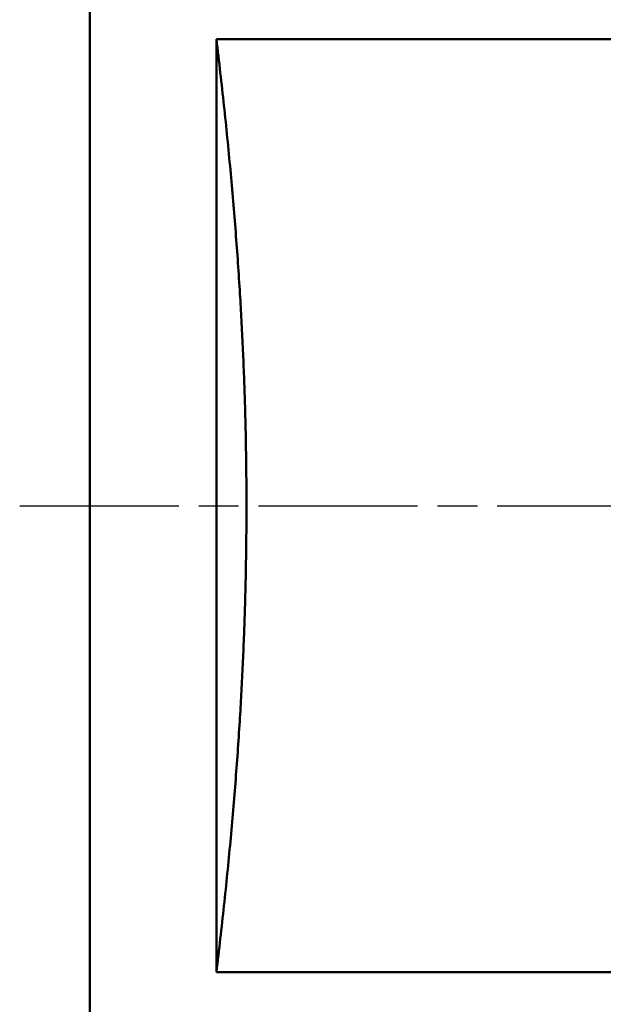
# Model space of a CAD drawing. Header units: millimetres. Extents: x -74 to 691, y -69 to 356.
# Tile 12 of 20: x 43 to 63, y 200 to 235. Entities that reach past the tile are written whole.
import ezdxf

# ---------------------------------------------------------------- set-up
doc = ezdxf.new("R2010")
doc.units = ezdxf.units.MM
doc.linetypes.add('CHAIN', pattern=[0.7087, 0.4724, -0.0591, 0.1181, -0.0591])
doc.layers.add('Видимый контур (ГОСТ)', color=7, linetype='Continuous', lineweight=50)
doc.layers.add('Осевая линия (ГОСТ)', color=7, linetype='Continuous', lineweight=25)

msp = doc.modelspace()

# ---------------------------------------------------------------- linework, layer by layer
at = {"layer": 'Видимый контур (ГОСТ)'}
for p, q in [((45.122, 181.5194), (45.122, 254.5194)), ((63.8126, 234.6326), (49.622, 234.6326)), ((49.622, 201.4061), (49.622, 234.6326)), ((63.8126, 201.4061), (49.622, 201.4061))]:
    msp.add_line(p, q, dxfattribs=at)
for points in [[(50.6938, 218.0194), (50.6938, 225.8444), (49.622, 234.6326)], [(49.622, 201.4061), (50.6938, 210.1943), (50.6938, 218.0194)]]:
    msp.add_rational_spline(points, [1, 1.03030988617, 1], degree=2, dxfattribs=at)
at = {"layer": 'Осевая линия (ГОСТ)', "linetype": 'CHAIN', "ltscale": 11.993792}
msp.add_line((42.622, 218.0194), (84.1085, 218.0194), dxfattribs=at)

doc.saveas('drawing.dxf')
